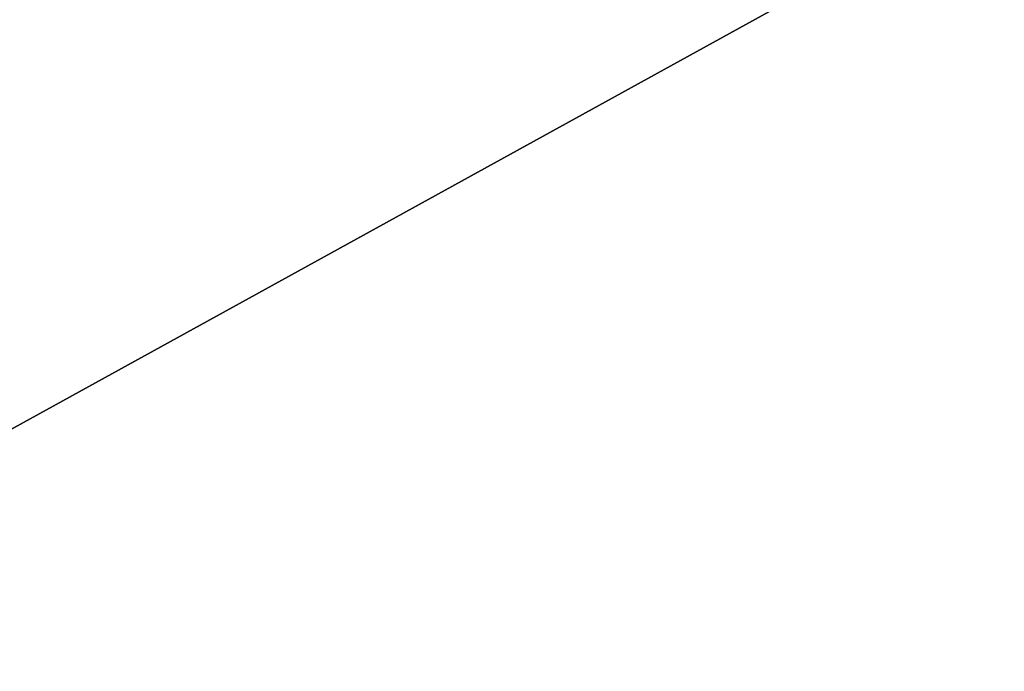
# Model space of a CAD drawing. Extents: x 0 to 457, y -4 to 453.
# Tile 240 of 256: x 128.54728 to 128.55002, y 128.77622 to 128.77804. Entities that reach past the tile are written whole.
import ezdxf

# ---------------------------------------------------------------- set-up
doc = ezdxf.new("R2010")
doc.units = 0
doc.layers.get('0').update_dxf_attribs({"color": 13, "linetype": 'CONTINUOUS'})

# ---------------------------------------------------------------- blocks, each defined once
blk = doc.blocks.new('GROUP_11')
for p, q in [((49.1871942, 14.2973934, 82.8), (43.8546263, 23.1212145, 83)), ((49.1871942, 14.2973934, 87.2), (43.8546263, 23.1212145, 87)), ((49.1871942, 14.2973934, 74.6), (43.8546263, 23.1212145, 77)), ((49.1871942, 14.2973934, 72.4), (43.8546263, 23.1212145, 75)), ((49.1871942, 14.2973934, 82.8), (46.3197106, 19.0422299, 81)), ((46.3197106, 19.0422299, 81), (49.1871942, 14.2973934, 74.6)), ((49.1871942, 14.2973934, 87.2), (47.9924094, 16.2744086, 94)), ((49.1871942, 14.2973934, 72.4), (47.9924094, 16.2744086, 71))]:
    blk.add_line(p, q)
blk = doc.blocks.new('COMPONENT_9')
at = {"extrusion": (0, -9.4369e-16, -1), "xscale": 0.3399999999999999, "yscale": 0.3399999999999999, "zscale": 0.4, "rotation": 180}
blk.add_blockref('GROUP_11', (-88.2677052, 112.3922803, -86.9373101), dxfattribs=at)
blk = doc.blocks.new('GROUP_2')
at = {"rotation": 150}
blk.add_blockref('COMPONENT_9', (236.5489991, 151.905576, 200), dxfattribs=at)

msp = doc.modelspace()

# ---------------------------------------------------------------- block references
msp.add_blockref('GROUP_2', (36.6864243, 17.498938, -0.1890352))

doc.saveas('drawing.dxf')
